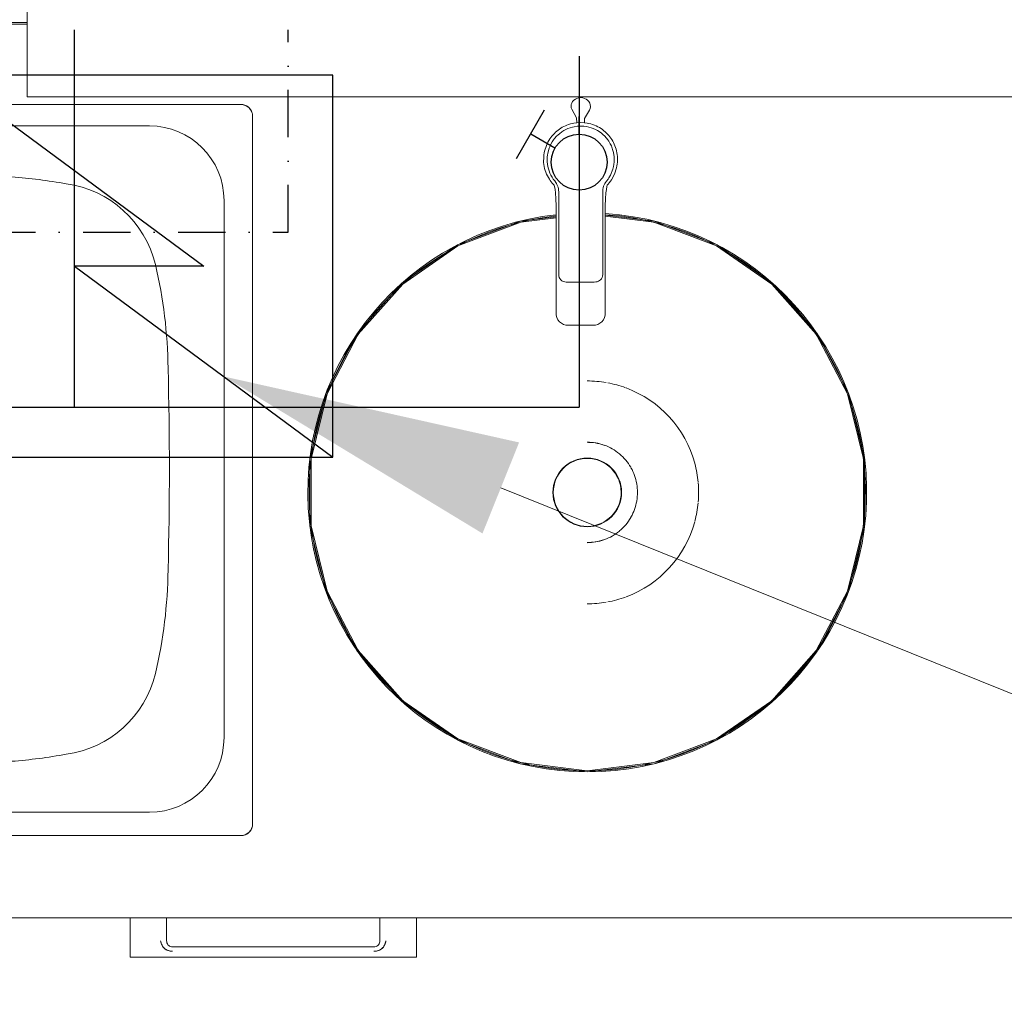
# Model space of a CAD drawing. Header units: millimetres. Extents: x -37728 to 44100, y 631619 to 691915.
# Tile 113 of 256: x -6124 to -5464, y 662305 to 662959. Entities that reach past the tile are written whole.
import ezdxf
from ezdxf import colors
from ezdxf.entities.mleader import LeaderData, LeaderLine
from ezdxf.lldxf.tags import DXFTag
from ezdxf.math import Vec2, Vec3

# ---------------------------------------------------------------- set-up
doc = ezdxf.new("R2010")
doc.units = ezdxf.units.MM
doc.linetypes.add('DASHDOT', pattern=[6.35, 3.175, -1.5875, 0, -1.5875])
for name, color, linetype in [('_Satis_opisy', 7, 'Continuous'), ('_XREF', 7, 'Continuous'), ('IS_Armatura_Wodociag', 7, 'SOLID'), ('IS_Ciepła_woda', 1, 'DASHDOT'), ('IS_Inne_Urzadzenia_Wodociag', 3, 'SOLID')]:
    doc.layers.add(name, color=color, linetype=linetype)
for name, color, linetype, lineweight in [('A-DETL-GENF', 252, 'Continuous', 5), ('A-GENM', 252, 'Continuous', 5), ('A-GLAZ', 252, 'Continuous', 5), ('A-WALL', 252, 'Continuous', 35), ('G-IMPT', 252, 'Continuous', 5), ('I-FURN', 252, 'Continuous', 5), ('ins-opisy', 7, 'Continuous', 25), ('P-SANR-FIXT', 252, 'Continuous', 5)]:
    doc.layers.add(name, color=color, linetype=linetype, lineweight=lineweight)
doc.layers.add('IS_Zimna_woda', color=5, linetype='SOLID', true_color=0x0000ff)
doc.styles.get("Standard").update_dxf_attribs({"font": 'arial.ttf'})
tags = doc.linetypes.add('SOLID', pattern=[10, 10, 0]).pattern_tags.tags
tags[6:7] = [DXFTag(74, 4), DXFTag(75, 0), DXFTag(340, '0'), DXFTag(46, 0.0), DXFTag(50, 0.0), DXFTag(44, 0.0), DXFTag(45, 0.0)]
tags[4:5] = [DXFTag(74, 4), DXFTag(75, 0), DXFTag(340, '0'), DXFTag(46, 0.0), DXFTag(50, 0.0), DXFTag(44, 0.0), DXFTag(45, 0.0)]

# ---------------------------------------------------------------- blocks, each defined once
blk = doc.blocks.new('Modele ogólne 2 - Modele ogólne 1-9019300-__-00_00 Przyziemie PB')
at = {"layer": 'A-GENM', "color": 252}
for p, q in [((63702.137, 66201.462), (63568.637, 66201.462)), ((63628.875, 66141.592), (63892.187, 66141.592))]:
    blk.add_line(p, q, dxfattribs=at)
for centre, start, end in [((63716.471, 66195.312), 15, 90), ((63716.471, 66147.872), 285, 345)]:
    blk.add_arc(centre, 0.78, start, end, dxfattribs=at)
blk = doc.blocks.new('MEBLE szafka kuchenna doł - 3 szuflady-9019311-__-00_00 Przyziemie PB')
at = {"layer": 'G-IMPT', "color": 252}
for p, q in [((-7.137, 60.009), (-7.137, 61.559)), ((-7.137, 60.629), (-7.137, 61.559)), ((-7.137, 60.629), (-7.137, 61.559)), ((-6.737, 61.959), (6.763, 61.959)), ((7.163, 61.559), (7.163, 60.009)), ((7.163, 61.559), (7.163, 60.046)), ((7.163, 61.559), (7.163, 60.046))]:
    blk.add_line(p, q, dxfattribs=at)
at = {"layer": 'G-IMPT', "color": 252, "flags": 128}
for points in [[(-6.737, 61.959), (-6.807, 61.953), (-6.875, 61.934), (-6.938, 61.905), (-6.995, 61.865), (-7.043, 61.816), (-7.083, 61.759), (-7.112, 61.696), (-7.131, 61.629), (-7.137, 61.559)], [(-7.137, 61.559), (-7.131, 61.629), (-7.112, 61.696), (-7.083, 61.759), (-7.043, 61.816), (-6.995, 61.865), (-6.938, 61.905), (-6.875, 61.934), (-6.807, 61.953), (-6.737, 61.959)], [(-7.043, 61.816), (-7.083, 61.759), (-7.112, 61.696), (-7.131, 61.629), (-7.137, 61.559)], [(-7.137, 61.559), (-7.131, 61.629), (-7.112, 61.696), (-7.083, 61.759), (-7.043, 61.816)], [(-7.043, 61.816), (-7.083, 61.759), (-7.112, 61.696), (-7.131, 61.629), (-7.137, 61.559)], [(-7.137, 61.559), (-7.131, 61.629), (-7.112, 61.696), (-7.083, 61.759), (-7.043, 61.816)], [(-6.737, 61.959), (-6.807, 61.953), (-6.875, 61.934), (-6.938, 61.905)], [(-6.938, 61.905), (-6.875, 61.934), (-6.807, 61.953), (-6.737, 61.959)], [(-6.737, 61.959), (-6.807, 61.953), (-6.875, 61.934), (-6.938, 61.905)], [(-6.938, 61.905), (-6.875, 61.934), (-6.807, 61.953), (-6.737, 61.959)], [(7.163, 61.559), (7.157, 61.629), (7.139, 61.696), (7.109, 61.759), (7.07, 61.816), (7.021, 61.865), (6.964, 61.905), (6.901, 61.934), (6.833, 61.953), (6.763, 61.959)], [(6.763, 61.959), (6.833, 61.953), (6.901, 61.934), (6.964, 61.905), (7.021, 61.865), (7.07, 61.816), (7.109, 61.759), (7.139, 61.696), (7.157, 61.629), (7.163, 61.559)], [(6.964, 61.905), (6.901, 61.934), (6.833, 61.953), (6.763, 61.959)], [(6.763, 61.959), (6.833, 61.953), (6.901, 61.934), (6.964, 61.905)], [(6.964, 61.905), (6.901, 61.934), (6.833, 61.953), (6.763, 61.959)], [(6.763, 61.959), (6.833, 61.953), (6.901, 61.934), (6.964, 61.905)], [(7.163, 61.559), (7.157, 61.629), (7.139, 61.696), (7.109, 61.759), (7.07, 61.816)], [(7.07, 61.816), (7.109, 61.759), (7.139, 61.696), (7.157, 61.629), (7.163, 61.559)], [(7.163, 61.559), (7.157, 61.629), (7.139, 61.696), (7.109, 61.759), (7.07, 61.816)], [(7.07, 61.816), (7.109, 61.759), (7.139, 61.696), (7.157, 61.629), (7.163, 61.559)]]:
    blk.add_lwpolyline(points, dxfattribs=at)
at = {"layer": 'I-FURN', "color": 252}
for p, q in [((-9.587, 62.659), (9.613, 62.659)), ((-9.587, 62.659), (-9.587, 60.009)), ((9.613, 60.009), (9.613, 62.659)), ((28.413, 0.009), (28.413, 0.139))]:
    blk.add_line(p, q, dxfattribs=at)
for points, knots in [([(-6.737, 62.259), (-6.781, 62.258), (-6.874, 62.251), (-7.067, 62.206), (-7.236, 62.118), (-7.344, 62.006), (-7.391, 61.945), (-7.423, 61.892), (-7.446, 61.849), (-7.467, 61.807), (-7.49, 61.753), (-7.519, 61.667), (-7.532, 61.603), (-7.537, 61.559)], [0, 0, 0, 0, 0.125, 0.25, 0.5, 0.5625, 0.625, 0.6875, 0.71875, 0.75, 0.8125, 0.875, 1, 1, 1, 1]), ([(7.563, 61.559), (7.558, 61.603), (7.545, 61.667), (7.516, 61.753), (7.493, 61.807), (7.472, 61.849), (7.449, 61.892), (7.417, 61.945), (7.371, 62.006), (7.262, 62.118), (7.093, 62.206), (6.9, 62.251), (6.808, 62.258), (6.763, 62.259)], [0, 0, 0, 0, 0.125, 0.1875, 0.25, 0.28125, 0.3125, 0.375, 0.4375, 0.5, 0.75, 0.875, 1, 1, 1, 1])]:
    blk.add_open_spline(points, degree=3, knots=knots, dxfattribs=at)
for points in [[(-7.537, 61.559), (-7.518, 61.671), (-7.456, 61.868), (-7.291, 62.083), (-7.056, 62.218), (-6.851, 62.254), (-6.737, 62.259)], [(6.763, 62.259), (6.877, 62.254), (7.082, 62.218), (7.318, 62.083), (7.482, 61.868), (7.544, 61.671), (7.563, 61.559)]]:
    blk.add_open_spline(points, degree=3, dxfattribs=at)
blk = doc.blocks.new('Windows_S9000-Double-Vent-Window-with-Sashbars - O3 Windows_S9000-Double-Vent-Window-with-Sashbars 2-9090604-__-00_00 Przyziemie PB')
at = {"layer": 'A-GLAZ', "color": 252}
for p, q in [((-69, -2.4), (-69, -23.4)), ((-69, -23.4), (69, -23.4))]:
    blk.add_line(p, q, dxfattribs=at)
blk = doc.blocks.new('Stainless steel double bowl kitchen sink - J - 870510901 - 870510901 Stainless Steel-9242415-__-00_00 Przyziemie PB')
at = {"layer": 'A-GENM', "color": 252}
for p, q in [((-44.2, 0), (-10.539, 0)), ((-5.59, 0), (7.461, 0)), ((12.41, 0), (44.2, 0)), ((-45, -48.2), (-45, -0.8)), ((45, -0.8), (45, -48.2)), ((-38.085, -1.434), (-10.055, -1.434)), ((-6.069, -1.434), (0.228, -1.434)), ((7.945, -1.434), (0.228, -1.434)), ((38.085, -1.434), (11.931, -1.434)), ((-28.856, -4.85), (-13.556, -4.615)), ((28.856, -4.85), (13.556, -4.615)), ((-43.085, -42.434), (-43.085, -6.434)), ((43.085, -42.434), (43.085, -6.434)), ((-28.856, -44.018), (-13.556, -44.253)), ((28.856, -44.018), (13.556, -44.253)), ((1.682, -47.434), (-38.085, -47.434)), ((1.682, -47.434), (38.085, -47.434)), ((44.2, -49), (-44.2, -49))]:
    blk.add_line(p, q, dxfattribs=at)
for centre in [(-11.407, -24.434), (11.407, -24.434)]:
    blk.add_circle(centre, 3.878, dxfattribs=at)
for centre, radius, start, end in [((-44.2, -0.8), 0.8, 90, 180), ((44.2, -0.8), 0.8, 360, 90), ((-38.085, -6.434), 5, 90, 180), ((38.085, -6.434), 5, 360, 90), ((-13.402, -14.634), 10.021, 68.37504, 90.87941), ((13.402, -14.634), 10.021, 89.12059, 100.62169), ((-26.269, -39.062), 34.31, 94.3232, 100.46346), ((26.269, -39.062), 34.31, 79.53654, 85.6768), ((-31.562, -12.371), 7.111, 97.57899, 166.70526), ((31.562, -12.371), 7.111, 13.29474, 82.42101), ((13.402, -14.634), 10.021, 121.35066, 156.78112), ((-13.402, -14.634), 10.021, 23.21888, 45.74226), ((-7.416, -18.077), 31.922, 166.70526, 179.29474), ((-54.695, -23.558), 52.117, 359.03679, 14.30107), ((54.695, -23.558), 52.117, 165.69893, 180.96321), ((7.416, -18.077), 31.922, 0.70526, 13.29474), ((225.05, -24.434), 264.471, 178.5375, 181.4625), ((-225.05, -24.434), 264.471, 358.5375, 1.4625), ((-54.695, -25.31), 52.117, 345.69893, 0.96321), ((54.695, -25.31), 52.117, 179.03679, 194.30107), ((-7.416, -30.791), 31.922, 180.70526, 193.29474), ((7.416, -30.791), 31.922, 346.70526, 359.29474), ((-31.562, -36.497), 7.111, 193.29474, 262.42101), ((-13.402, -34.233), 10.021, 269.12059, 336.78112), ((13.402, -34.233), 10.021, 203.21888, 270.87941), ((31.562, -36.497), 7.111, 277.57899, 346.70526), ((-38.085, -42.434), 5, 180, 270), ((38.085, -42.434), 5, 270, 360), ((-26.269, -9.805), 34.31, 259.53654, 265.6768), ((26.269, -9.805), 34.31, 274.3232, 280.46346), ((-44.2, -48.2), 0.8, 180, 270), ((44.2, -48.2), 0.8, 270, 360)]:
    blk.add_arc(centre, radius, start, end, dxfattribs=at)
blk = doc.blocks.new('Sanitary_Basins_DELABIE_120470-HEMI-inset-round-washbasin-diam-3 - Sanitary_Basins_DELABIE_120470-HEMI-inset-round-washbasin-diam-3-9282861-__-00_00 Przyziemie PB')
at = {"layer": 'A-GENM', "color": 252}
for radius, start, end in [(18.73, 90, 263.54413), (18.65, 90, 263.51644), (18.73, 273.73789, 90), (18.65, 273.75392, 90), (7.469, 80.2369, 90), (7.469, 69.86628, 79.41176), (7.469, 15.2254, 69.61315), (3.368, 70.53114, 90), (3.357, 83.57455, 90), (3.357, 70, 80.82776), (3.368, 50.30106, 70), (2.302, 90, 270), (2.275, 90, 270), (2.302, 270, 90), (2.275, 270, 88.90242), (3.368, 30, 50), (3.368, 10, 29.4335), (7.469, 5.29412, 14.98902), (3.368, 350.40588, 9.59412), (7.469, 355.10206, 4.89794), (3.368, 330.5665, 350), (7.469, 345.01098, 354.70588), (3.368, 310, 330), (7.469, 290.38685, 344.7746), (3.368, 290, 309.69894), (3.368, 270, 289.46886), (3.357, 279.17224, 290), (3.357, 270, 276.42545), (7.469, 280.58824, 290.13372), (7.469, 270, 279.7631)]:
    blk.add_arc((0, 0), radius, start, end, dxfattribs=at)
at = {"layer": 'G-IMPT', "color": 252, "flags": 128}
for points in [[(0, 18.73), (-4.482, 18.186), (-8.704, 16.585), (-12.42, 14.02), (-15.414, 10.64), (-17.513, 6.642), (-18.593, 2.258), (-18.593, -2.258), (-17.513, -6.642), (-15.414, -10.64), (-12.42, -14.02), (-8.704, -16.585), (-4.482, -18.186), (-2.09, -18.476)], [(-2.09, -18.396), (-4.463, -18.108), (-8.667, -16.514), (-12.367, -13.96), (-15.349, -10.594), (-17.438, -6.613), (-18.514, -2.248), (-18.514, 2.248), (-17.438, 6.613), (-15.349, 10.594), (-12.367, 13.96), (-8.667, 16.514), (-4.463, 18.108), (0, 18.65)], [(1.21, -18.583), (4.482, -18.186), (8.704, -16.585), (12.42, -14.02), (15.414, -10.64), (17.513, -6.642), (18.593, -2.258), (18.593, 2.258), (17.513, 6.642), (15.414, 10.64), (12.42, 14.02), (8.704, 16.585), (4.482, 18.186), (0, 18.73)], [(0, 18.65), (4.463, 18.108), (8.667, 16.514), (12.367, 13.96), (15.349, 10.594), (17.438, 6.613), (18.514, 2.248), (18.514, -2.248), (17.438, -6.613), (15.349, -10.594), (12.367, -13.96), (8.667, -16.514), (4.463, -18.108), (1.21, -18.503)]]:
    blk.add_lwpolyline(points, dxfattribs=at)
blk = doc.blocks.new('Sanitary_Taps-Mixers_DURAVIT-AG_A-1-Single-lever-washbasin-mixer A11010 - A_1 Single lever washbasin mixer with pop-up waste - A11010001010-8252695-__-00_00 Przyziemie PB')
at = {"layer": 'A-DETL-GENF', "color": 252}
for p, q in [((-0.451, 3.983), (-0.535, 3.893)), ((-0.347, 4.057), (-0.451, 3.983)), ((-0.244, 4.108), (-0.347, 4.057)), ((-0.143, 4.142), (-0.244, 4.108)), ((-0.041, 4.159), (-0.143, 4.142)), ((0.058, 4.159), (-0.041, 4.159)), ((0.16, 4.142), (0.058, 4.159)), ((0.261, 4.108), (0.16, 4.142)), ((0.364, 4.057), (0.261, 4.108)), ((0.468, 3.983), (0.364, 4.057)), ((0.553, 3.893), (0.468, 3.983)), ((-0.631, 3.687), (-0.641, 3.584)), ((-0.641, 3.584), (-0.631, 3.481)), ((-0.596, 3.792), (-0.631, 3.687)), ((-0.631, 3.481), (-0.596, 3.376)), ((-0.535, 3.893), (-0.596, 3.792)), ((-0.596, 3.376), (-0.28, 2.81)), ((0.259, 2.759), (0.586, 3.325)), ((0.613, 3.792), (0.553, 3.893)), ((0.586, 3.325), (0.633, 3.429)), ((0.648, 3.687), (0.613, 3.792)), ((0.633, 3.429), (0.656, 3.533)), ((0.656, 3.533), (0.648, 3.687)), ((-0.28, 2.81), (-0.258, 2.475)), ((0.259, 2.477), (0.259, 2.759)), ((-1.503, 1.983), (-1.591, 1.913)), ((-1.503, 1.983), (-1.591, 1.913)), ((-1.414, 2.048), (-1.503, 1.983)), ((-1.414, 2.048), (-1.503, 1.983)), ((-1.322, 2.109), (-1.414, 2.048)), ((-1.322, 2.109), (-1.414, 2.048)), ((-1.226, 2.167), (-1.322, 2.109)), ((-1.226, 2.167), (-1.322, 2.109)), ((-1.125, 2.221), (-1.226, 2.167)), ((-1.125, 2.221), (-1.226, 2.167)), ((-1.021, 2.271), (-1.125, 2.221)), ((-1.021, 2.271), (-1.125, 2.221)), ((-1.029, 1.999), (-1.12, 1.949)), ((-0.856, 2.079), (-1.029, 1.999)), ((-0.913, 2.317), (-1.021, 2.271)), ((-0.913, 2.317), (-1.021, 2.271)), ((-0.801, 2.359), (-0.913, 2.317)), ((-0.801, 2.359), (-0.913, 2.317)), ((-0.691, 2.14), (-0.856, 2.079)), ((-0.685, 2.395), (-0.801, 2.359)), ((-0.685, 2.395), (-0.801, 2.359)), ((-0.54, 2.183), (-0.691, 2.14)), ((-0.567, 2.426), (-0.685, 2.395)), ((-0.567, 2.426), (-0.685, 2.395)), ((-0.446, 2.451), (-0.567, 2.426)), ((-0.446, 2.451), (-0.567, 2.426)), ((-0.434, 2.207), (-0.54, 2.183)), ((-0.258, 2.475), (-0.446, 2.451)), ((-0.258, 2.475), (-0.446, 2.451)), ((-0.23, 2.238), (-0.434, 2.207)), ((0.001, 2.493), (-0.258, 2.475)), ((-0.074, 2.249), (-0.23, 2.238)), ((0.083, 2.249), (-0.074, 2.249)), ((0.259, 2.477), (0.001, 2.493)), ((0.207, 2.241), (0.083, 2.249)), ((0.395, 2.216), (0.207, 2.241)), ((0.436, 2.453), (0.259, 2.477)), ((0.436, 2.453), (0.259, 2.477)), ((0.549, 2.183), (0.395, 2.216)), ((0.562, 2.427), (0.436, 2.453)), ((0.562, 2.427), (0.436, 2.453)), ((0.7, 2.14), (0.549, 2.183)), ((0.686, 2.395), (0.562, 2.427)), ((0.686, 2.395), (0.562, 2.427)), ((0.807, 2.356), (0.686, 2.395)), ((0.807, 2.356), (0.686, 2.395)), ((0.833, 2.092), (0.7, 2.14)), ((0.926, 2.312), (0.807, 2.356)), ((0.926, 2.312), (0.807, 2.356)), ((0.991, 2.022), (0.833, 2.092)), ((1.042, 2.262), (0.926, 2.312)), ((1.042, 2.262), (0.926, 2.312)), ((1.13, 1.949), (0.991, 2.022)), ((1.155, 2.206), (1.042, 2.262)), ((1.155, 2.206), (1.042, 2.262)), ((1.263, 2.145), (1.155, 2.206)), ((1.263, 2.145), (1.155, 2.206)), ((1.368, 2.079), (1.263, 2.145)), ((1.368, 2.079), (1.263, 2.145)), ((1.468, 2.009), (1.368, 2.079)), ((1.468, 2.009), (1.368, 2.079)), ((1.564, 1.935), (1.468, 2.009)), ((1.564, 1.935), (1.468, 2.009)), ((-2.063, 1.385), (-2.128, 1.28)), ((-2.063, 1.385), (-2.128, 1.28)), ((-1.993, 1.485), (-2.063, 1.385)), ((-1.993, 1.485), (-2.063, 1.385)), ((-1.918, 1.58), (-1.993, 1.485)), ((-1.918, 1.58), (-1.993, 1.485)), ((-1.841, 1.671), (-1.918, 1.58)), ((-1.841, 1.671), (-1.918, 1.58)), ((-1.816, 1.323), (-1.903, 1.192)), ((-1.76, 1.757), (-1.841, 1.671)), ((-1.76, 1.757), (-1.841, 1.671)), ((-1.742, 1.418), (-1.816, 1.323)), ((-1.677, 1.837), (-1.76, 1.757)), ((-1.677, 1.837), (-1.76, 1.757)), ((-1.614, 1.563), (-1.742, 1.418)), ((-1.591, 1.913), (-1.677, 1.837)), ((-1.591, 1.913), (-1.677, 1.837)), ((-1.501, 1.672), (-1.614, 1.563)), ((-1.423, 1.739), (-1.501, 1.672)), ((-1.253, 1.865), (-1.423, 1.739)), ((-1.12, 1.949), (-1.253, 1.865)), ((1.236, 1.883), (1.13, 1.949)), ((1.39, 1.773), (1.236, 1.883)), ((1.51, 1.672), (1.39, 1.773)), ((1.596, 1.591), (1.51, 1.672)), ((1.654, 1.858), (1.564, 1.935)), ((1.654, 1.858), (1.564, 1.935)), ((1.728, 1.446), (1.596, 1.591)), ((1.74, 1.777), (1.654, 1.858)), ((1.74, 1.777), (1.654, 1.858)), ((1.825, 1.323), (1.728, 1.446)), ((1.821, 1.693), (1.74, 1.777)), ((1.821, 1.693), (1.74, 1.777)), ((1.896, 1.608), (1.821, 1.693)), ((1.896, 1.608), (1.821, 1.693)), ((1.888, 1.231), (1.825, 1.323)), ((1.966, 1.52), (1.896, 1.608)), ((1.966, 1.52), (1.896, 1.608)), ((2.031, 1.431), (1.966, 1.52)), ((2.031, 1.431), (1.966, 1.52)), ((2.092, 1.339), (2.031, 1.431)), ((2.092, 1.339), (2.031, 1.431)), ((2.15, 1.243), (2.092, 1.339)), ((2.15, 1.243), (2.092, 1.339)), ((-2.378, 0.702), (-2.41, 0.578)), ((-2.378, 0.702), (-2.41, 0.578)), ((-2.34, 0.824), (-2.378, 0.702)), ((-2.34, 0.824), (-2.378, 0.702)), ((-2.295, 0.943), (-2.34, 0.824)), ((-2.295, 0.943), (-2.34, 0.824)), ((-2.245, 1.059), (-2.295, 0.943)), ((-2.245, 1.059), (-2.295, 0.943)), ((-2.189, 1.171), (-2.245, 1.059)), ((-2.189, 1.171), (-2.245, 1.059)), ((-2.128, 1.28), (-2.189, 1.171)), ((-2.128, 1.28), (-2.189, 1.171)), ((-2.11, 0.77), (-2.158, 0.619)), ((-2.074, 0.861), (-2.11, 0.77)), ((-1.994, 1.033), (-2.074, 0.861)), ((-1.903, 1.192), (-1.994, 1.033)), ((1.991, 1.056), (1.888, 1.231)), ((2.06, 0.915), (1.991, 1.056)), ((2.097, 0.828), (2.06, 0.915)), ((2.168, 0.62), (2.097, 0.828)), ((2.204, 1.142), (2.15, 1.243)), ((2.204, 1.142), (2.15, 1.243)), ((2.255, 1.038), (2.204, 1.142)), ((2.255, 1.038), (2.204, 1.142)), ((2.301, 0.929), (2.255, 1.038)), ((2.301, 0.929), (2.255, 1.038)), ((2.342, 0.817), (2.301, 0.929)), ((2.342, 0.817), (2.301, 0.929)), ((2.378, 0.702), (2.342, 0.817)), ((2.378, 0.702), (2.342, 0.817)), ((2.409, 0.584), (2.378, 0.702)), ((2.409, 0.584), (2.378, 0.702)), ((-2.468, 0.199), (-2.481, -0.193)), ((-2.468, 0.199), (-2.481, -0.193)), ((-2.456, 0.326), (-2.468, 0.199)), ((-2.456, 0.326), (-2.468, 0.199)), ((-2.436, 0.453), (-2.456, 0.326)), ((-2.436, 0.453), (-2.456, 0.326)), ((-2.41, 0.578), (-2.436, 0.453)), ((-2.41, 0.578), (-2.436, 0.453)), ((-2.24, 0.157), (-2.245, 0)), ((-2.223, 0.313), (-2.24, 0.157)), ((-2.208, 0.409), (-2.223, 0.313)), ((-2.158, 0.619), (-2.208, 0.409)), ((2.206, 0.468), (2.168, 0.62)), ((2.233, 0.313), (2.206, 0.468)), ((2.246, 0.202), (2.233, 0.313)), ((2.255, 0), (2.246, 0.202)), ((2.434, 0.463), (2.409, 0.584)), ((2.434, 0.463), (2.409, 0.584)), ((2.454, 0.34), (2.434, 0.463)), ((2.454, 0.34), (2.434, 0.463)), ((2.467, 0.215), (2.454, 0.34)), ((2.467, 0.215), (2.454, 0.34)), ((2.474, 0.089), (2.467, 0.215)), ((2.474, 0.089), (2.467, 0.215)), ((2.474, -0.038), (2.474, 0.089)), ((2.474, -0.038), (2.474, 0.089)), ((-2.481, -0.193), (-2.421, -0.588)), ((-2.481, -0.193), (-2.421, -0.588)), ((-2.421, -0.588), (-2.289, -0.965)), ((-2.421, -0.588), (-2.289, -0.965)), ((-2.245, 0), (-2.24, -0.154)), ((-2.24, -0.154), (-2.224, -0.308)), ((-2.224, -0.308), (-2.198, -0.46)), ((-2.198, -0.46), (-2.161, -0.61)), ((-2.161, -0.61), (-2.114, -0.757)), ((2.124, -0.757), (2.164, -0.634)), ((2.164, -0.634), (2.207, -0.46)), ((2.207, -0.46), (2.232, -0.32)), ((2.232, -0.32), (2.249, -0.154)), ((2.249, -0.154), (2.255, 0)), ((2.278, -0.966), (2.41, -0.545)), ((2.278, -0.966), (2.41, -0.545)), ((2.41, -0.545), (2.436, -0.42)), ((2.41, -0.545), (2.436, -0.42)), ((2.436, -0.42), (2.456, -0.293)), ((2.436, -0.42), (2.456, -0.293)), ((2.456, -0.293), (2.468, -0.166)), ((2.456, -0.293), (2.468, -0.166)), ((2.468, -0.166), (2.474, -0.038)), ((2.468, -0.166), (2.474, -0.038)), ((-2.289, -0.965), (-2.092, -1.306)), ((-2.289, -0.965), (-2.092, -1.306)), ((-2.114, -0.757), (-2.057, -0.901)), ((-2.092, -1.306), (-2.031, -1.397)), ((-2.092, -1.306), (-2.031, -1.397)), ((-2.057, -0.901), (-1.991, -1.04)), ((-1.991, -1.04), (-1.915, -1.174)), ((-1.915, -1.174), (-1.829, -1.303)), ((-1.829, -1.303), (-1.736, -1.426)), ((1.738, -1.435), (1.839, -1.303)), ((1.839, -1.303), (1.898, -1.216)), ((1.898, -1.216), (2, -1.04)), ((2, -1.04), (2.051, -0.935)), ((2.051, -0.935), (2.124, -0.757)), ((2.063, -1.351), (2.278, -0.966)), ((2.063, -1.351), (2.278, -0.966)), ((-2.031, -1.397), (-1.966, -1.487)), ((-2.031, -1.397), (-1.966, -1.487)), ((-1.966, -1.487), (-1.896, -1.574)), ((-1.966, -1.487), (-1.896, -1.574)), ((-1.896, -1.574), (-1.821, -1.66)), ((-1.896, -1.574), (-1.821, -1.66)), ((-1.821, -1.66), (-1.763, -1.719)), ((-1.821, -1.66), (-1.763, -1.719)), ((-1.763, -1.719), (-1.716, -1.998)), ((-1.763, -1.719), (-1.716, -1.998)), ((-1.736, -1.426), (-1.665, -1.523)), ((-1.665, -1.523), (-1.622, -1.592)), ((-1.622, -1.592), (-1.584, -1.663)), ((-1.584, -1.663), (-1.543, -1.758)), ((-1.543, -1.758), (-1.513, -1.851)), ((-1.513, -1.851), (-1.489, -1.956)), ((-1.489, -1.956), (-1.476, -2.049)), ((1.484, -2.068), (1.496, -1.968)), ((1.496, -1.968), (1.514, -1.885)), ((1.514, -1.885), (1.543, -1.786)), ((1.543, -1.786), (1.579, -1.695)), ((1.579, -1.695), (1.626, -1.6)), ((1.626, -1.6), (1.675, -1.522)), ((1.675, -1.522), (1.738, -1.435)), ((1.725, -1.998), (1.759, -1.789)), ((1.725, -1.998), (1.759, -1.789)), ((1.759, -1.789), (1.775, -1.707)), ((1.759, -1.789), (1.775, -1.707)), ((1.775, -1.707), (1.841, -1.638)), ((1.775, -1.707), (1.841, -1.638)), ((1.841, -1.638), (1.918, -1.547)), ((1.841, -1.638), (1.918, -1.547)), ((1.918, -1.547), (1.993, -1.451)), ((1.918, -1.547), (1.993, -1.451)), ((1.993, -1.451), (2.063, -1.351)), ((1.993, -1.451), (2.063, -1.351)), ((-1.716, -1.998), (-1.687, -2.231)), ((-1.716, -1.998), (-1.687, -2.231)), ((-1.687, -2.231), (-1.675, -2.357)), ((-1.687, -2.231), (-1.675, -2.357)), ((-1.675, -2.357), (-1.665, -2.49)), ((-1.675, -2.357), (-1.665, -2.49)), ((-1.665, -2.49), (-1.656, -2.631)), ((-1.665, -2.49), (-1.656, -2.631)), ((-1.656, -2.631), (-1.65, -2.779)), ((-1.656, -2.631), (-1.65, -2.779)), ((-1.476, -2.049), (-1.47, -2.161)), ((-1.47, -2.161), (-1.47, -2.831)), ((1.48, -2.169), (1.484, -2.068)), ((1.48, -3.091), (1.48, -2.169)), ((1.66, -2.779), (1.666, -2.631)), ((1.66, -2.779), (1.666, -2.631)), ((1.666, -2.631), (1.674, -2.49)), ((1.666, -2.631), (1.674, -2.49)), ((1.674, -2.49), (1.684, -2.357)), ((1.674, -2.49), (1.684, -2.357)), ((1.684, -2.357), (1.696, -2.231)), ((1.684, -2.357), (1.696, -2.231)), ((1.696, -2.231), (1.725, -1.998)), ((1.696, -2.231), (1.725, -1.998)), ((-1.65, -2.779), (-1.647, -2.936)), ((-1.65, -2.779), (-1.647, -2.936)), ((-1.647, -2.936), (-1.645, -3.102)), ((-1.647, -2.936), (-1.645, -3.102)), ((-1.645, -3.102), (-1.645, -3.185)), ((-1.645, -3.102), (-1.645, -3.185)), ((-1.645, -3.185), (-1.645, -3.358)), ((-1.645, -3.185), (-1.645, -3.358)), ((-1.47, -2.831), (-1.47, -6.36)), ((1.48, -4.013), (1.48, -3.091)), ((1.655, -3.102), (1.656, -2.936)), ((1.655, -3.102), (1.656, -2.936)), ((1.655, -3.185), (1.655, -3.102)), ((1.655, -3.185), (1.655, -3.102)), ((1.655, -3.358), (1.655, -3.185)), ((1.655, -3.358), (1.655, -3.185)), ((1.656, -2.936), (1.66, -2.779)), ((1.656, -2.936), (1.66, -2.779)), ((-1.645, -3.358), (-1.645, -3.53)), ((-1.645, -3.358), (-1.645, -3.53)), ((-1.645, -3.53), (-1.645, -3.702)), ((-1.645, -3.53), (-1.645, -3.702)), ((-1.645, -3.702), (-1.645, -3.874)), ((-1.645, -3.702), (-1.645, -3.874)), ((-1.645, -3.874), (-1.645, -4.219)), ((-1.645, -3.874), (-1.645, -4.219)), ((1.655, -3.53), (1.655, -3.358)), ((1.655, -3.53), (1.655, -3.358)), ((1.655, -3.702), (1.655, -3.53)), ((1.655, -3.702), (1.655, -3.53)), ((1.655, -3.874), (1.655, -3.702)), ((1.655, -3.874), (1.655, -3.702)), ((1.655, -4.047), (1.655, -3.874)), ((1.655, -4.047), (1.655, -3.874)), ((-1.645, -4.219), (-1.645, -4.391)), ((-1.645, -4.219), (-1.645, -4.391)), ((-1.645, -4.391), (-1.645, -4.564)), ((-1.645, -4.391), (-1.645, -4.564)), ((-1.645, -4.564), (-1.645, -4.75)), ((-1.645, -4.564), (-1.645, -4.75)), ((1.48, -4.934), (1.48, -4.013)), ((1.655, -4.391), (1.655, -4.047)), ((1.655, -4.391), (1.655, -4.047)), ((1.655, -4.564), (1.655, -4.391)), ((1.655, -4.564), (1.655, -4.391)), ((1.655, -4.75), (1.655, -4.564)), ((1.655, -4.75), (1.655, -4.564)), ((-1.645, -4.75), (-1.645, -4.937)), ((-1.645, -4.75), (-1.645, -4.937)), ((-1.645, -4.937), (-1.645, -5.124)), ((-1.645, -4.937), (-1.645, -5.124)), ((-1.645, -5.124), (-1.645, -5.31)), ((-1.645, -5.124), (-1.645, -5.31)), ((1.48, -6.36), (1.48, -4.934)), ((1.655, -4.937), (1.655, -4.75)), ((1.655, -4.937), (1.655, -4.75)), ((1.655, -5.124), (1.655, -4.937)), ((1.655, -5.124), (1.655, -4.937)), ((1.655, -5.31), (1.655, -5.124)), ((1.655, -5.31), (1.655, -5.124)), ((-1.645, -5.31), (-1.645, -5.469)), ((-1.645, -5.31), (-1.645, -5.469)), ((-1.645, -5.469), (-1.645, -5.629)), ((-1.645, -5.469), (-1.645, -5.629)), ((-1.645, -5.629), (-1.645, -5.788)), ((-1.645, -5.629), (-1.645, -5.788)), ((-1.645, -5.788), (-1.645, -5.947)), ((-1.645, -5.788), (-1.645, -5.947)), ((1.655, -5.469), (1.655, -5.31)), ((1.655, -5.469), (1.655, -5.31)), ((1.655, -5.629), (1.655, -5.469)), ((1.655, -5.629), (1.655, -5.469)), ((1.655, -5.788), (1.655, -5.629)), ((1.655, -5.788), (1.655, -5.629)), ((1.655, -5.947), (1.655, -5.788)), ((1.655, -5.947), (1.655, -5.788)), ((-1.645, -5.947), (-1.645, -6.291)), ((-1.645, -5.947), (-1.645, -6.291)), ((-1.645, -6.291), (-1.645, -6.464)), ((-1.645, -6.291), (-1.645, -6.464)), ((-1.645, -6.464), (-1.645, -6.636)), ((-1.645, -6.464), (-1.645, -6.636)), ((-1.47, -6.36), (-1.47, -6.479)), ((-1.47, -6.479), (-1.47, -6.598)), ((-1.47, -6.598), (-1.47, -6.717)), ((1.48, -6.479), (1.48, -6.36)), ((1.48, -6.598), (1.48, -6.479)), ((1.48, -6.717), (1.48, -6.598)), ((1.655, -6.119), (1.655, -5.947)), ((1.655, -6.119), (1.655, -5.947)), ((1.655, -6.464), (1.655, -6.119)), ((1.655, -6.464), (1.655, -6.119)), ((1.655, -6.636), (1.655, -6.464)), ((1.655, -6.636), (1.655, -6.464)), ((-1.645, -6.636), (-1.645, -6.801)), ((-1.645, -6.636), (-1.645, -6.801)), ((-1.645, -6.801), (-1.645, -6.967)), ((-1.645, -6.801), (-1.645, -6.967)), ((-1.645, -6.967), (-1.645, -7.146)), ((-1.645, -6.967), (-1.645, -7.146)), ((-1.645, -7.146), (-1.645, -7.325)), ((-1.645, -7.146), (-1.645, -7.325)), ((-1.47, -6.717), (-1.47, -6.836)), ((-1.47, -6.836), (-1.47, -6.955)), ((-1.47, -6.955), (-1.47, -7.073)), ((-1.47, -7.073), (-1.47, -7.192)), ((-1.47, -7.192), (-1.47, -7.31)), ((1.48, -6.836), (1.48, -6.717)), ((1.48, -6.955), (1.48, -6.836)), ((1.48, -7.073), (1.48, -6.955)), ((1.48, -7.192), (1.48, -7.073)), ((1.48, -7.7), (1.48, -7.192)), ((1.655, -6.801), (1.655, -6.636)), ((1.655, -6.801), (1.655, -6.636)), ((1.655, -6.967), (1.655, -6.801)), ((1.655, -6.967), (1.655, -6.801)), ((1.655, -7.146), (1.655, -6.967)), ((1.655, -7.146), (1.655, -6.967)), ((1.655, -7.325), (1.655, -7.146)), ((1.655, -7.325), (1.655, -7.146)), ((-1.645, -7.325), (-1.645, -7.504)), ((-1.645, -7.325), (-1.645, -7.504)), ((-1.645, -7.504), (-1.645, -7.684)), ((-1.645, -7.504), (-1.645, -7.684)), ((-1.645, -7.684), (-1.645, -7.878)), ((-1.645, -7.684), (-1.645, -7.878)), ((-1.645, -7.878), (-1.645, -8.072)), ((-1.645, -7.878), (-1.645, -8.072)), ((-1.47, -7.31), (-1.47, -7.428)), ((-1.47, -7.428), (-1.47, -7.545)), ((-1.47, -7.545), (-1.47, -7.7)), ((-1.47, -7.7), (-1.462, -7.789)), ((-1.462, -7.789), (-1.434, -7.887)), ((-1.434, -7.887), (-1.395, -7.963)), ((1.391, -7.984), (1.442, -7.891)), ((1.442, -7.891), (1.47, -7.798)), ((1.47, -7.798), (1.48, -7.7)), ((1.655, -7.504), (1.655, -7.325)), ((1.655, -7.504), (1.655, -7.325)), ((1.655, -7.684), (1.655, -7.504)), ((1.655, -7.684), (1.655, -7.504)), ((1.655, -7.878), (1.655, -7.684)), ((1.655, -7.878), (1.655, -7.684)), ((1.655, -8.072), (1.655, -7.878)), ((1.655, -8.072), (1.655, -7.878)), ((-1.645, -8.072), (-1.645, -8.237)), ((-1.645, -8.072), (-1.645, -8.237)), ((-1.645, -8.237), (-1.645, -8.403)), ((-1.645, -8.237), (-1.645, -8.403)), ((-1.645, -8.403), (-1.645, -8.582)), ((-1.645, -8.403), (-1.645, -8.582)), ((-1.395, -7.963), (-1.331, -8.045)), ((-1.331, -8.045), (-1.25, -8.114)), ((-1.25, -8.114), (-1.178, -8.155)), ((-1.178, -8.155), (-1.068, -8.19)), ((-1.068, -8.19), (-0.97, -8.2)), ((-0.97, -8.2), (-0.809, -8.2)), ((-0.809, -8.2), (-0.7, -8.2)), ((-0.7, -8.2), (-0.558, -8.2)), ((-0.558, -8.2), (-0.471, -8.2)), ((-0.471, -8.2), (-0.382, -8.2)), ((-0.382, -8.2), (-0.265, -8.2)), ((-0.265, -8.2), (-0.114, -8.2)), ((-0.114, -8.2), (0.005, -8.2)), ((0.005, -8.2), (0.128, -8.2)), ((0.128, -8.2), (0.251, -8.2)), ((0.251, -8.2), (0.398, -8.2)), ((0.398, -8.2), (0.491, -8.2)), ((0.491, -8.2), (0.585, -8.2)), ((0.585, -8.2), (0.764, -8.2)), ((0.764, -8.2), (0.907, -8.2)), ((0.907, -8.2), (1.026, -8.198)), ((1.026, -8.198), (1.11, -8.182)), ((1.11, -8.182), (1.201, -8.148)), ((1.201, -8.148), (1.276, -8.102)), ((1.276, -8.102), (1.34, -8.047)), ((1.34, -8.047), (1.391, -7.984)), ((1.655, -8.237), (1.655, -8.072)), ((1.655, -8.237), (1.655, -8.072)), ((1.655, -8.403), (1.655, -8.237)), ((1.655, -8.403), (1.655, -8.237)), ((1.655, -8.582), (1.655, -8.403)), ((1.655, -8.582), (1.655, -8.403)), ((-1.645, -8.582), (-1.645, -8.761)), ((-1.645, -8.582), (-1.645, -8.761)), ((-1.645, -8.761), (-1.645, -8.94)), ((-1.645, -8.761), (-1.645, -8.94)), ((-1.645, -8.94), (-1.645, -9.12)), ((-1.645, -8.94), (-1.645, -9.12)), ((-1.645, -9.12), (-1.645, -9.306)), ((-1.645, -9.12), (-1.645, -9.306)), ((1.655, -8.761), (1.655, -8.582)), ((1.655, -8.761), (1.655, -8.582)), ((1.655, -8.94), (1.655, -8.761)), ((1.655, -8.94), (1.655, -8.761)), ((1.655, -9.12), (1.655, -8.94)), ((1.655, -9.12), (1.655, -8.94)), ((1.655, -9.306), (1.655, -9.12)), ((1.655, -9.306), (1.655, -9.12)), ((-1.645, -9.306), (-1.645, -9.508)), ((-1.645, -9.306), (-1.645, -9.508)), ((-1.645, -9.508), (-1.645, -9.68)), ((-1.645, -9.508), (-1.645, -9.68)), ((-1.645, -9.68), (-1.645, -9.762)), ((-1.645, -9.68), (-1.645, -9.762)), ((-1.645, -9.762), (-1.645, -9.928)), ((-1.645, -9.762), (-1.645, -9.928)), ((1.655, -9.508), (1.655, -9.306)), ((1.655, -9.508), (1.655, -9.306)), ((1.655, -9.68), (1.655, -9.508)), ((1.655, -9.68), (1.655, -9.508)), ((1.655, -9.762), (1.655, -9.68)), ((1.655, -9.762), (1.655, -9.68)), ((1.655, -9.928), (1.655, -9.762)), ((1.655, -9.928), (1.655, -9.762)), ((-1.645, -9.928), (-1.645, -10.093)), ((-1.645, -9.928), (-1.645, -10.093)), ((-1.645, -10.093), (-1.645, -10.258)), ((-1.645, -10.093), (-1.645, -10.258)), ((-1.645, -10.258), (-1.644, -10.341)), ((-1.645, -10.258), (-1.644, -10.341)), ((-1.644, -10.341), (-1.636, -10.423)), ((-1.644, -10.341), (-1.636, -10.423)), ((-1.636, -10.423), (-1.594, -10.583)), ((-1.636, -10.423), (-1.594, -10.583)), ((1.603, -10.583), (1.645, -10.423)), ((1.603, -10.583), (1.645, -10.423)), ((1.645, -10.423), (1.654, -10.341)), ((1.645, -10.423), (1.654, -10.341)), ((1.654, -10.341), (1.655, -10.258)), ((1.654, -10.341), (1.655, -10.258)), ((1.655, -10.093), (1.655, -9.928)), ((1.655, -10.093), (1.655, -9.928)), ((1.655, -10.258), (1.655, -10.093)), ((1.655, -10.258), (1.655, -10.093)), ((-1.594, -10.583), (-1.52, -10.73)), ((-1.594, -10.583), (-1.52, -10.73)), ((-1.52, -10.73), (-1.417, -10.859)), ((-1.52, -10.73), (-1.417, -10.859)), ((-1.417, -10.859), (-1.29, -10.965)), ((-1.417, -10.859), (-1.29, -10.965)), ((-1.29, -10.965), (-1.145, -11.042)), ((-1.29, -10.965), (-1.145, -11.042)), ((-1.145, -11.042), (-0.986, -11.088)), ((-1.145, -11.042), (-0.986, -11.088)), ((-0.986, -11.088), (-0.904, -11.098)), ((-0.986, -11.088), (-0.904, -11.098)), ((-0.904, -11.098), (-0.822, -11.1)), ((-0.904, -11.098), (-0.822, -11.1)), ((-0.822, -11.1), (-0.656, -11.1)), ((-0.822, -11.1), (-0.656, -11.1)), ((-0.656, -11.1), (-0.491, -11.1)), ((-0.656, -11.1), (-0.491, -11.1)), ((-0.491, -11.1), (-0.326, -11.1)), ((-0.491, -11.1), (-0.326, -11.1)), ((-0.326, -11.1), (-0.161, -11.1)), ((-0.326, -11.1), (-0.161, -11.1)), ((-0.161, -11.1), (0.005, -11.1)), ((-0.161, -11.1), (0.005, -11.1)), ((0.005, -11.1), (0.17, -11.1)), ((0.005, -11.1), (0.17, -11.1)), ((0.17, -11.1), (0.335, -11.1)), ((0.17, -11.1), (0.335, -11.1)), ((0.335, -11.1), (0.501, -11.1)), ((0.335, -11.1), (0.501, -11.1)), ((0.501, -11.1), (0.666, -11.1)), ((0.501, -11.1), (0.666, -11.1)), ((0.666, -11.1), (0.831, -11.1)), ((0.666, -11.1), (0.831, -11.1)), ((0.831, -11.1), (0.914, -11.098)), ((0.831, -11.1), (0.914, -11.098)), ((0.914, -11.098), (0.996, -11.088)), ((0.914, -11.098), (0.996, -11.088)), ((0.996, -11.088), (1.154, -11.042)), ((0.996, -11.088), (1.154, -11.042)), ((1.154, -11.042), (1.3, -10.965)), ((1.154, -11.042), (1.3, -10.965)), ((1.3, -10.965), (1.427, -10.859)), ((1.3, -10.965), (1.427, -10.859)), ((1.427, -10.859), (1.529, -10.73)), ((1.427, -10.859), (1.529, -10.73)), ((1.529, -10.73), (1.603, -10.583)), ((1.529, -10.73), (1.603, -10.583))]:
    blk.add_line(p, q, dxfattribs=at)
blk = doc.blocks.new('A$C4e31ac75')
at = {"layer": 'A-WALL', "lineweight": 5}
blk.add_line((-934.15, 767.65), (-935.15, 767.65), dxfattribs=at)
at = {"layer": 'A-GENM'}
blk.add_blockref('Modele ogólne 2 - Modele ogólne 1-9019300-__-00_00 Przyziemie PB', (-64636.287, -65433.942), dxfattribs=at)
at = {"layer": 'A-GENM', "extrusion": (0, 0, -1), "rotation": 180}
blk.add_blockref('Sanitary_Basins_DELABIE_120470-HEMI-inset-round-washbasin-diam-3 - Sanitary_Basins_DELABIE_120470-HEMI-inset-round-washbasin-diam-3-9282861-__-00_00 Przyziemie PB', (896.6, 736.15), dxfattribs=at)
at = {"layer": 'A-GLAZ'}
blk.add_blockref('Windows_S9000-Double-Vent-Window-with-Sashbars - O3 Windows_S9000-Double-Vent-Window-with-Sashbars 2-9090604-__-00_00 Przyziemie PB', (-865.15, 786.05), dxfattribs=at)
at = {"layer": 'I-FURN', "rotation": 180}
blk.add_blockref('MEBLE szafka kuchenna doł - 3 szuflady-9019311-__-00_00 Przyziemie PB', (-917.637, 767.659), dxfattribs=at)
at = {"layer": 'P-SANR-FIXT'}
for name, p in [('Sanitary_Taps-Mixers_DURAVIT-AG_A-1-Single-lever-washbasin-mixer A11010 - A_1 Single lever washbasin mixer with pop-up waste - A11010001010-8252695-__-00_00 Przyziemie PB', (-897.045, 758.45)), ('Stainless steel double bowl kitchen sink - J - 870510901 - 870510901 Stainless Steel-9242415-__-00_00 Przyziemie PB', (-964.036, 762.15))]:
    blk.add_blockref(name, p, dxfattribs=at)

msp = doc.modelspace()

# ---------------------------------------------------------------- block references
at = {"layer": '_XREF', "xscale": 10, "yscale": 10, "zscale": 10}
msp.add_blockref('A$C4e31ac75', (3222.83, 655281.12), dxfattribs=at)

# ---------------------------------------------------------------- next in the draw order: linework, layer by layer
at = {"layer": 'IS_Armatura_Wodociag', "color": 0, "ltscale": 0.01}
for points in [[(-5772.1, 662898.73), (-5790.85, 662866.26)], [(-5764.82, 662873.29), (-5781.06, 662882.66)]]:
    msp.add_lwpolyline(points, dxfattribs=at)
at = {"layer": 'IS_Armatura_Wodociag', "color": 5, "ltscale": 0.01, "true_color": 0x0000ff}
msp.add_lwpolyline([(-5748.58, 662882.66), (-5748.58, 662894.51)], dxfattribs=at)
at = {"layer": 'IS_Armatura_Wodociag', "color": 0, "ltscale": 0.01}
msp.add_ellipse((-5748.58, 662863.91), major_axis=(0, 18.75), ratio=1, dxfattribs=at)
at = {"layer": 'IS_Ciepła_woda', "ltscale": 10}
msp.add_line((-6462.73, 662817.07), (-5943.62, 662817.07), dxfattribs=at)
msp.add_lwpolyline([(-5943.62, 662817.07), (-5943.62, 662952.62)], dxfattribs=at)
at = {"layer": 'IS_Inne_Urzadzenia_Wodociag', "ltscale": 10}
for points in [[(-6173.62, 662922.32), (-6173.62, 662666.32), (-5913.62, 662666.32), (-5913.62, 662922.32), (-6173.62, 662922.32)], [(-6173.62, 662922.32), (-6000.29, 662794.32), (-6086.96, 662794.32), (-5913.62, 662666.32)]]:
    msp.add_lwpolyline(points, dxfattribs=at)
at = {"layer": 'IS_Zimna_woda'}
for p in [(-5748.58, 662934.89), (-6086.96, 662699.64)]:
    msp.add_line(p, (-5748.58, 662699.64), dxfattribs=at)
at = {"layer": 'IS_Zimna_woda', "ltscale": 10}
msp.add_lwpolyline([(-6281.33, 660976.14), (-6281.33, 662699.64), (-6086.96, 662699.64), (-6086.96, 662952.62)], dxfattribs=at)

# ---------------------------------------------------------------- next in the draw order: leaders
at = {"layer": '_Satis_opisy', "lineweight": 0, "ltscale": 10}
ml = msp.add_multileader_mtext('Standard', dxfattribs=at)
ml.set_content('\\A1;{\\fArial|b0|i1|c238|p34;\\W0.8;Podgrzewacz elektryczny montaż naścienny (opcjonalnie podumywalkowy; np.\\PBiawar GT 5, Q=2 kW\\Plub równoważny}', color=256)
ml.set_leader_properties(lineweight=5)
ml.build(insert=Vec2(0, 0))
ml.multileader.update_dxf_attribs({"text_left_attachment_type": 6, "text_right_attachment_type": 6, "dogleg_length": 0, "arrow_head_size": 200})
ctx = ml.context
ctx.base_point, ctx.char_height, ctx.arrow_head_size, ctx.landing_gap_size, ctx.plane_origin = Vec3(-4551.46, 662199.17), 120, 200, 100, Vec3(1636.53, 668446.9)
ctx.left_attachment, ctx.right_attachment = 6, 6
notes = []
notes.append((ctx, [(1, (1, 1, 0), (-4691.47, 662199.17), (1, 0), 140.01, [(0, [(-5986.67, 662720.26)], 0, [])])]))
ctx.mtext.insert, ctx.mtext.rotation, ctx.mtext.width, ctx.mtext.defined_height, ctx.mtext.line_spacing_factor = Vec3(-4451.46, 662354.45), 6.283185, 1569.6332, 361.73, 0.85
at = {"layer": 'ins-opisy'}
ml = msp.add_multileader_mtext('Standard', dxfattribs=at)
ml.set_content('\\A1;\\pxi0.0017;{\\fArial|b0|i1|c238|p34;\\W0.8;Zestaw przyłączeniowy \\P\\pi0;z filtrem siatkowym\\Pzaworami odcinającymi\\Pwodomierzem (w przypadku braku \\Pstudni wodomierzowej na przyłączu)\\Pzaworem antyskażeniowym EA}', color=256)
ml.set_leader_properties()
ml.build(insert=Vec2(0, 0))
ml.multileader.update_dxf_attribs({"text_left_attachment_type": 6, "text_right_attachment_type": 6, "dogleg_length": 0, "arrow_head_size": 100})
ctx = ml.context
ctx.base_point, ctx.char_height, ctx.arrow_head_size, ctx.landing_gap_size, ctx.plane_origin = Vec3(-10300.15, 662380.03), 120, 100, 50, Vec3(-11157, 664262.18)
ctx.left_attachment, ctx.right_attachment = 6, 6
notes.append((ctx, [(1, (1, 1, 0), (-8058.81, 662380.03), (-1, 0), 0, [(0, [(-6717.22, 660997.04)], 0, [])])]))
ctx.mtext.insert, ctx.mtext.rotation, ctx.mtext.width, ctx.mtext.line_spacing_factor = Vec3(-10250.15, 662535.31), 6.283185, 51080.1569, 0.85
for ctx, leaders in notes:
    for number, flags, end, landing, length, lines in leaders:
        leader = LeaderData()
        leader.index, (leader.has_last_leader_line, leader.has_dogleg_vector, leader.attachment_direction) = number, flags
        leader.last_leader_point, leader.dogleg_vector, leader.dogleg_length = Vec3(end), Vec3(landing), length
        for number, points, colour, breaks in lines:
            line = LeaderLine()
            line.index, line.vertices, line.color, line.breaks = number, Vec3.list(points), colors.encode_raw_color(colour), breaks
            leader.lines.append(line)
        ctx.leaders.append(leader)

doc.saveas('drawing.dxf')
